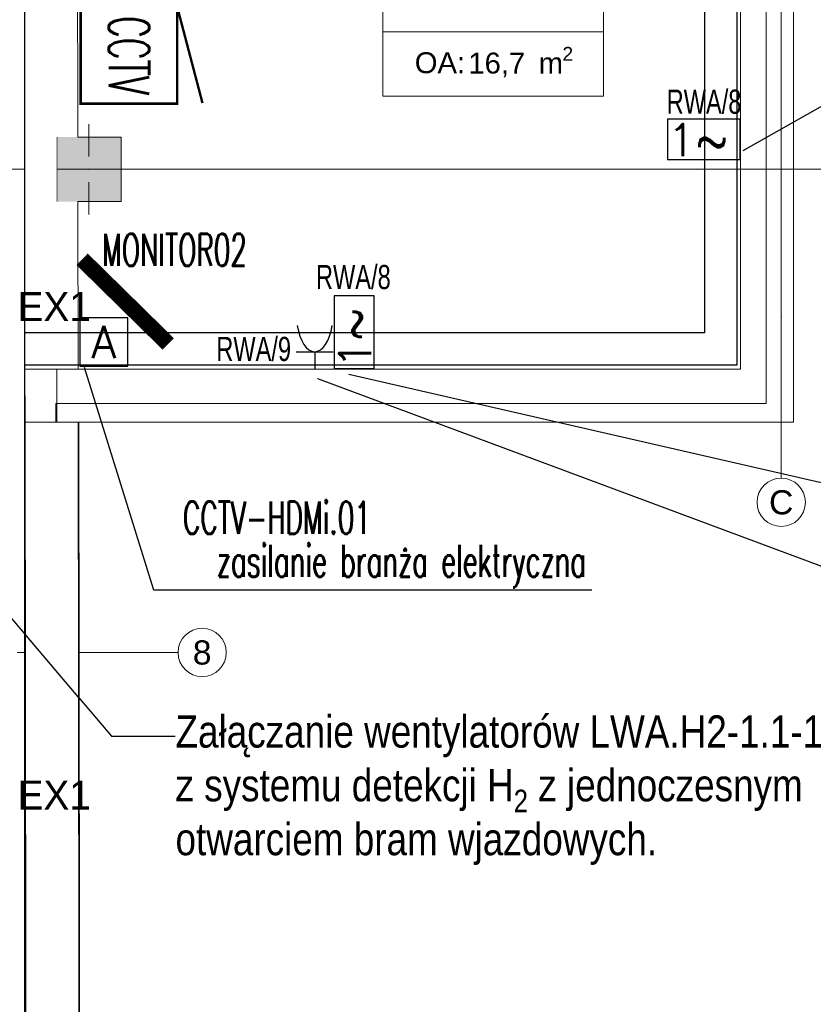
# Model space of a CAD drawing. Header units: millimetres. Extents: x -70539 to 23478, y -51814 to 44720.
# Tile 244 of 256: x -32271 to -27341, y 24596 to 30710. Entities that reach past the tile are written whole.
import ezdxf
from ezdxf import colors
from ezdxf.entities.mleader import LeaderData, LeaderLine
from ezdxf.enums import TextEntityAlignment as Align
from ezdxf.math import Vec2, Vec3

# ---------------------------------------------------------------- set-up
doc = ezdxf.new("R2010")
doc.units = ezdxf.units.MM
doc.set_wipeout_variables(frame=1)
doc.linetypes.add('A.01 RZUT PARTERU$0$Wipeout_Contour', pattern=[100, 0, -100])
for name, color, linetype, lineweight, true_color in [('A.01 RZUT PARTERU$0$153-Z Wodociągi_Nr_pióra__108', 7, 'Continuous', 20, 0x42bda7), ('A.01 RZUT PARTERU$0$410-K Osie główne_Nr_pióra__95', 7, 'Continuous', 20, 0x7c7c7c), ('A.01 RZUT PARTERU$0$420-K Ściany_Nr_pióra__95', 7, 'Continuous', 20, 0x7c7c7c), ('A.01 RZUT PARTERU$0$440-K Słupy_Nr_pióra__95', 7, 'Continuous', 20, 0x7c7c7c), ('A.01 RZUT PARTERU$0$460 - Stropy_Nr_pióra__95', 7, 'Continuous', 13, 0x7c7c7c), ('A.01 RZUT PARTERU$0$Metryczki pomieszczeń Archicada_Nr_pióra__95', 7, 'Continuous', 20, 0x7c7c7c)]:
    doc.layers.add(name, color=color, linetype=linetype, lineweight=lineweight, true_color=true_color)
for name, color, linetype, lineweight in [('A.01 RZUT PARTERU$0$201-A Ppoż_Nr_pióra__31', 1, 'Continuous', 30), ('A.01 RZUT PARTERU$0$410-K Osie główne_Nr_pióra__1', 7, 'Continuous', 20), ('A.01 RZUT PARTERU$0$Metryczki pomieszczeń Archicada_Nr_pióra__46', 7, 'Continuous', 20), ('IS_Wentylacja_Opis', 5, 'Continuous', 13), ('XREF', 8, 'Continuous', 9)]:
    doc.layers.add(name, color=color, linetype=linetype, lineweight=lineweight)
for name, color, linetype in [('A.01 RZUT PARTERU$0$420-K Ściany', 7, 'Continuous'), ('e_adresy', 10, 'Continuous'), ('e_CCTV', 16, 'Continuous'), ('e_CCTV adresy', 16, 'Continuous'), ('e_gniazda', 10, 'Continuous'), ('e_gniazda opisy', 7, 'Continuous'), ('e_IT adresy', 7, 'Continuous')]:
    doc.layers.add(name, color=color, linetype=linetype)
doc.layers.add('DLX_LUMKEY_IDX', color=1, linetype='Continuous', true_color=0xff0000)
doc.styles.add('A.01 RZUT PARTERU$0$STYL_AUTOMATYCZNY_1', font='arial.ttf')
doc.styles.add('A.01 RZUT PARTERU$0$STYL_AUTOMATYCZNY_2', font='arial.ttf')
doc.styles.add('e_legenda', font='romans.shx')
doc.styles.add('e_nazwy_w_blokach', font='romans.shx')
doc.styles.get("Standard").update_dxf_attribs({"font": 'arial.ttf'})
doc.styles.add('TableTextStyle', font='txt')
doc.linetypes.add('A.01 RZUT PARTERU$0$PPOZ REI 60', pattern='A,0,[1,A.01 RZUT PARTERU1.Shx,S=1.984127,R=0,X=0,Y=0],-400,0', length=400)

# ---------------------------------------------------------------- blocks, each defined once
blk = doc.blocks.new('A.01 RZUT PARTERU')
at = {"layer": 'A.01 RZUT PARTERU$0$440-K Słupy_Nr_pióra__95', "linetype": 'Continuous', "lineweight": 5}
for points in [[(642.01, 2413.81), (655.12, 2413.81), (655.07, 2453.81), (642.01, 2453.81)], [(682.01, 2453.81), (655.07, 2453.81), (655.12, 2413.81), (682.01, 2413.81)]]:
    blk.add_hatch(color=8, dxfattribs=at).paths.add_polyline_path(points)
at = {"layer": 'A.01 RZUT PARTERU$0$153-Z Wodociągi_Nr_pióra__108', "color": 8, "linetype": 'Continuous', "lineweight": 5, "extrusion": (0, 0, -1)}
for points in [[(-668.6, 2357.4), (-668.57, 2357.61), (-668.51, 2357.64)], [(-661.23, 2349.95), (-660.8, 2350.57), (-660.8, 2350.54)], [(-787.14, 2331), (-787.12, 2331), (-787.09, 2330.66)], [(-787.14, 2331), (-787.12, 2331), (-787.09, 2330.66)], [(-787.14, 2331.33), (-787.12, 2331), (-787.14, 2331)], [(-787.14, 2331.33), (-787.12, 2331), (-787.14, 2331)], [(-779.21, 2326.37), (-778.99, 2326.23), (-779.04, 2326.18)]]:
    blk.add_solid(points, dxfattribs=at)
at = {"layer": 'A.01 RZUT PARTERU$0$201-A Ppoż_Nr_pióra__31', "color": 8, "linetype": 'A.01 RZUT PARTERU$0$PPOZ REI 60', "lineweight": 5}
for p, q in [((1082.63, 2729.08), (1082.63, 2288.49)), ((1082.63, 2288.49), (641.51, 2288.49)), ((641.51, 2288.49), (641.51, -3.9))]:
    blk.add_line(p, q, dxfattribs=at)
at = {"layer": 'A.01 RZUT PARTERU$0$410-K Osie główne_Nr_pióra__95', "color": 8, "linetype": 'Continuous', "lineweight": 5}
for p, q in [((642.06, 3003), (642.06, 22.12)), ((1092.06, 2678.38), (1092.06, 2342.05)), ((6.13, 2433.81), (1039.92, 2433.81)), ((1039.92, 2433.81), (1139.92, 2433.81)), ((1092.06, 2342.05), (1092.06, 2242.05)), ((617.33, 2133.81), (717.33, 2133.81))]:
    blk.add_line(p, q, dxfattribs=at)
for centre in [(1092.06, 2227.05), (732.33, 2133.81)]:
    blk.add_circle(centre, 15, dxfattribs=at)
for p in [(1039.92, 2433.81), (1039.92, 2433.81), (1092.06, 2342.05), (1092.06, 2342.05)]:
    blk.add_point(p, dxfattribs=at)
at = {"layer": 'A.01 RZUT PARTERU$0$420-K Ściany_Nr_pióra__95', "color": 8, "linetype": 'Continuous', "lineweight": 5}
for p, q in [((1066.75, 2714.77), (1066.75, 2309.77)), ((1099.75, 2276.77), (1099.75, 2714.81)), ((622.25, 2309.77), (622.29, 2276.77)), ((1066.75, 2309.77), (655.25, 2309.77)), ((655.29, 2276.77), (622.29, 2276.77)), ((655.29, 2276.77), (1066.75, 2276.77)), ((1099.75, 2276.77), (1066.75, 2276.77))]:
    blk.add_line(p, q, dxfattribs=at)
at = {"layer": 'A.01 RZUT PARTERU$0$440-K Słupy_Nr_pióra__95', "color": 8, "linetype": 'Continuous', "lineweight": 5}
for p, q in [((662.01, 2441.81), (662.01, 2461.81)), ((654.01, 2433.81), (634.01, 2433.81)), ((670.01, 2433.81), (690.01, 2433.81)), ((662.01, 2425.81), (662.01, 2405.81))]:
    blk.add_line(p, q, dxfattribs=at)
at = {"layer": 'A.01 RZUT PARTERU$0$440-K Słupy_Nr_pióra__95', "color": 8, "linetype": 'Continuous', "lineweight": 5, "flags": 128}
blk.add_lwpolyline([(655.12, 2413.81), (682.01, 2413.81), (682.01, 2453.81), (655.07, 2453.81)], dxfattribs=at)
at = {"layer": 'A.01 RZUT PARTERU$0$440-K Słupy_Nr_pióra__95', "color": 8, "linetype": 'Continuous', "lineweight": 5}
blk.add_point((662.01, 2433.81), dxfattribs=at)
at = {"layer": 'A.01 RZUT PARTERU$0$Metryczki pomieszczeń Archicada_Nr_pióra__95', "color": 8, "linetype": 'Continuous', "lineweight": 5}
for p, q in [((844.59, 2559.27), (844.59, 2479.27)), ((844.59, 2519.27), (844.59, 2559.27)), ((981.57, 2559.27), (981.57, 2519.27)), ((981.57, 2479.27), (981.57, 2559.27)), ((844.59, 2479.27), (844.59, 2519.27)), ((844.59, 2519.27), (981.57, 2519.27)), ((981.57, 2519.27), (844.59, 2519.27)), ((981.57, 2519.27), (981.57, 2479.27)), ((981.57, 2479.27), (844.59, 2479.27)), ((844.59, 2479.27), (981.57, 2479.27))]:
    blk.add_line(p, q, dxfattribs=at)
at = {"layer": 'A.01 RZUT PARTERU$0$410-K Osie główne_Nr_pióra__1', "color": 8, "lineweight": 5, "style": 'A.01 RZUT PARTERU$0$STYL_AUTOMATYCZNY_2'}
for s, p in [('C', (1092.06, 2234.55)), ('8', (732.33, 2141.31))]:
    blk.add_text(s, height=15, dxfattribs=at).set_placement(p, align=Align.TOP_CENTER)
at = {"layer": 'A.01 RZUT PARTERU$0$Metryczki pomieszczeń Archicada_Nr_pióra__46', "color": 8, "lineweight": 5, "style": 'A.01 RZUT PARTERU$0$STYL_AUTOMATYCZNY_1'}
blk.add_text('OA: ', height=13, dxfattribs=at).set_placement((882.56, 2506.51), align=Align.TOP_CENTER)
at = {"layer": 'A.01 RZUT PARTERU$0$Metryczki pomieszczeń Archicada_Nr_pióra__46', "color": 8, "linetype": 'Continuous', "lineweight": 5, "style": 'A.01 RZUT PARTERU$0$STYL_AUTOMATYCZNY_1'}
for s, height, p in [('2', 8.58, (956.14, 2501.23)), ('16,7', 13, (897.69, 2493.3)), (' m', 13, (936.33, 2493.3))]:
    blk.add_text(s, height=height, dxfattribs=at).set_placement(p)
at = {"color": 8, "linetype": 'A.01 RZUT PARTERU$0$Wipeout_Contour', "lineweight": 5, "ltscale": 20165.322229}
blk.add_wipeout([(621.93, 2570.7), (622.25, 2309.77), (655.25, 2309.77), (655.12, 2413.81), (642.01, 2413.81), (642.01, 2453.81), (655.07, 2453.81), (654.93, 2570.74)], dxfattribs=at).dxf.layer = 'A.01 RZUT PARTERU$0$420-K Ściany'
at = {"color": 8, "linetype": 'A.01 RZUT PARTERU$0$Wipeout_Contour', "lineweight": 5, "ltscale": 6017.385693}
blk.add_wipeout([(655.29, 2276.77), (622.29, 2276.77), (625.07, 59.14), (658.07, 59.1)], dxfattribs=at).dxf.layer = 'A.01 RZUT PARTERU$0$420-K Ściany'
at = {"layer": 'A.01 RZUT PARTERU$0$420-K Ściany_Nr_pióra__95', "color": 8, "linetype": 'Continuous', "lineweight": 5}
blk.add_line((655.29, 2276.77), (622.29, 2276.77), dxfattribs=at)
at = {"layer": 'A.01 RZUT PARTERU$0$420-K Ściany_Nr_pióra__95', "color": 8, "linetype": 'Continuous', "lineweight": 5, "flags": 128}
for points in [[(621.93, 2570.7), (622.25, 2309.77)], [(655.07, 2453.81), (654.93, 2570.74)], [(655.25, 2309.77), (655.12, 2413.81)], [(622.25, 2309.77), (655.25, 2309.77)], [(622.29, 2276.77), (625.07, 59.14)], [(658.07, 59.1), (655.29, 2276.77)]]:
    blk.add_lwpolyline(points, dxfattribs=at)
at = {"layer": 'A.01 RZUT PARTERU$0$460 - Stropy_Nr_pióra__95', "color": 8, "linetype": 'Continuous', "lineweight": 5, "flags": 128}
blk.add_lwpolyline([(6.75, 7.87), (658.57, 7.05), (655.73, 2276.77), (1099.75, 2276.77), (1099.75, 2747.25), (655.14, 2747.25), (654.75, 3058.7), (10.58, 3058.7)], close=True, dxfattribs=at)
blk = doc.blocks.new('*U392')
at = {"const_width": 1.5}
blk.add_lwpolyline([(0, 60), (59.61, 75.68)], dxfattribs=at)
blk.add_lwpolyline([(0, 0), (60, 0), (60, 60), (0, 60)], close=True, dxfattribs=at)
at = {"style": 'e_nazwy_w_blokach', "width": 0.6}
blk.add_attdef('ADRES', text='', height=25, dxfattribs=at).set_placement((30, 30), align=Align.MIDDLE)
blk = doc.blocks.new('gniazdo_podloga_edytyowalne')
blk.add_lwpolyline([(-15, -15), (15, -15), (15, 15), (-15, 15)], close=True)
at = {"style": 'e_nazwy_w_blokach'}
blk.add_attdef('TYP', text='', height=20, dxfattribs=at).set_placement((0, 0), align=Align.MIDDLE)
blk = doc.blocks.new('przylacze_1faz')
blk.add_lwpolyline([(0, 25), (0, 0), (45, 0), (45, 25)], close=True)
at = {"linetype": 'ByBlock', "style": 'e_nazwy_w_blokach'}
blk.add_text('1~', height=20, dxfattribs=at).set_placement((0, 2.01))
blk = doc.blocks.new('*U428')
for p, q in [((-10.8, -11.47), (-10.8, 11.47)), ((-10.8, 0), (0, 0))]:
    blk.add_line(p, q)
blk.add_ellipse((-33.75, 0), major_axis=(-22.95, 0), ratio=0.492366, start_param=1.869329, end_param=4.413857)
at = {"layer": 'e_gniazda opisy', "style": 'e_nazwy_w_blokach', "width": 0.7}
blk.add_attdef('TYP', text='', height=25, dxfattribs=at).set_placement((-35.72, -12.5), align=Align.RIGHT)

msp = doc.modelspace()

# ---------------------------------------------------------------- block references
at = {"layer": 'XREF', "xscale": 10, "yscale": 10, "zscale": 10}
msp.add_blockref('A.01 RZUT PARTERU', (-38460.6, 5442.3), dxfattribs=at)

# ---------------------------------------------------------------- next in the draw order: linework, layer by layer
for points in [[(-32240.4, 35380.9), (-32240.4, 6166.7), (-32340.4, 6166.7), (-32340.4, 35380.9), (-32240.4, 35380.9)], [(-32237.8, 32565.1), (-27816.7, 32565.1), (-27816.7, 28564.3), (-32241.6, 28564.3)], [(-32237.8, 32365.1), (-28016.7, 32365.1), (-28016.7, 28764.3), (-32241.6, 28764.3)], [(-28716.2, 27168.2), (-31436.8, 27168.2), (-31868.1, 28550.7)]]:
    msp.add_lwpolyline(points)
at = {"layer": 'e_CCTV', "const_width": 100}
msp.add_lwpolyline([(-31883.1, 29221.8), (-31348.2, 28696.2)], dxfattribs=at)

# ---------------------------------------------------------------- next in the draw order: block references
at = {"layer": 'e_CCTV', "xscale": 10, "yscale": 10, "zscale": 10, "rotation": 270}
msp.add_blockref('*U392', (-31892.1, 30788), dxfattribs=at).add_auto_attribs({'ADRES': 'CCTV'})
at = {"layer": 'e_gniazda', "color": 7, "xscale": 10, "yscale": 10, "zscale": 10}
msp.add_blockref('przylacze_1faz', (-28245.4, 29841.4), dxfattribs=at)
for name, p, rotation in [('przylacze_1faz', (-30068, 28544.1), 90), ('*U428', (-30438.1, 28540.2), 270)]:
    msp.add_blockref(name, p, dxfattribs=dict(at, rotation=rotation))
at = {"layer": 'e_gniazda', "xscale": 10, "yscale": 10, "zscale": 10}
msp.add_blockref('gniazdo_podloga_edytyowalne', (-31748.2, 28708), dxfattribs=at).add_auto_attribs({'TYP': 'A'})

# ---------------------------------------------------------------- next in the draw order: texts
at = {"layer": 'DLX_LUMKEY_IDX', "style": 'TableTextStyle'}
for p in [(-32284.1, 28838.2), (-32284.1, 25804.9)]:
    msp.add_text('EX1', height=180, dxfattribs=at).set_placement(p)
at = {"layer": 'e_adresy', "width": 0.7}
for s, p in [('RWA/8', (-28251.6, 30125.4)), ('RWA/8', (-30430.3, 29036.8)), ('RWA/9', (-31049.5, 28590.3))]:
    msp.add_text(s, height=150, dxfattribs=at).set_placement(p)
at = {"layer": 'e_CCTV adresy', "style": 'e_legenda', "width": 0.6}
msp.add_text('MONITOR02', height=200, dxfattribs=at).set_placement((-31759.3, 29180.2))
at = {"layer": 'e_IT adresy', "style": 'e_legenda', "width": 0.6}
for s, p in [('CCTV-HDMi.01', (-30089.1, 27517)), ('zasilanie branża elektryczna', (-28752.4, 27249.6))]:
    msp.add_text(s, height=200, dxfattribs=at).set_placement(p, align=Align.RIGHT)

# ---------------------------------------------------------------- next in the draw order: leaders
at = {"lineweight": 0}
ml = msp.add_multileader_mtext('Standard', dxfattribs=at)
ml.set_content('Wypust kablowy 3G2.5 230VAC/1.5kW. Wysokość 1000mm nad posadzką. Zostawić zapas ok. 3mb')
ml.set_leader_properties()
ml.build(insert=Vec2(0, 0))
ml.multileader.update_dxf_attribs({"text_right_attachment_type": 6, "dogleg_length": 7.2, "arrow_head_size": 3.6})
ctx = ml.context
ctx.base_point, ctx.char_height, ctx.arrow_head_size, ctx.landing_gap_size, ctx.plane_origin = Vec3(-26388.7, 30676.6), 160, 3.6, 1.8, Vec3(-27742.6, 31854.3)
ctx.right_attachment = 6
notes = []
notes.append((ctx, [(0, (1, 1, 0), (-26395.9, 30676.6), (1, 0), 7.2, [(0, [(-27779.6, 29896.2)], 0, [])])]))
ctx.mtext.insert, ctx.mtext.width, ctx.mtext.flow_direction = Vec3(-26386.9, 30780.1), 5180.033, 5
ml = msp.add_multileader_mtext('Standard', dxfattribs=at)
ml.set_content('Wypust kablowy 3G2.5 230VAC/1.5kW. Wysokość 1000mm nad posadzką. Zostawić zapas ok. 3mb')
ml.set_leader_properties()
ml.build(insert=Vec2(0, 0))
ml.multileader.update_dxf_attribs({"text_right_attachment_type": 6, "dogleg_length": 7.2, "arrow_head_size": 3.6})
ctx = ml.context
ctx.base_point, ctx.char_height, ctx.arrow_head_size, ctx.landing_gap_size, ctx.plane_origin = Vec3(-26268.7, 27601.7), 160, 3.6, 1.8, Vec3(-27642.9, 24794.3)
ctx.right_attachment = 6
notes.append((ctx, [(0, (1, 1, 0), (-26275.9, 27601.7), (1, 0), 7.2, [(0, [(-30230.4, 28509)], 0, [])])]))
ctx.mtext.insert, ctx.mtext.width, ctx.mtext.flow_direction = Vec3(-26266.9, 27705.1), 5180.033, 5
ml = msp.add_multileader_mtext('Standard', dxfattribs=at)
ml.set_content('Gniazdo 2P 230VAC/0.3kW. Zasilanie pompy napowietracza. Wys. montażu ok.1500mm nad posadzką.')
ml.set_leader_properties()
ml.build(insert=Vec2(0, 0))
ml.multileader.update_dxf_attribs({"text_right_attachment_type": 6, "dogleg_length": 7.2, "arrow_head_size": 3.6})
ctx = ml.context
ctx.base_point, ctx.char_height, ctx.arrow_head_size, ctx.landing_gap_size, ctx.plane_origin = Vec3(-26259.2, 26934.9), 160, 3.6, 1.8, Vec3(-27667.1, 23494.5)
ctx.right_attachment = 6
notes.append((ctx, [(0, (1, 1, 0), (-26266.4, 26934.9), (1, 0), 7.2, [(0, [(-30425.2, 28482.2)], 0, [])])]))
ctx.mtext.insert, ctx.mtext.width, ctx.mtext.flow_direction = Vec3(-26257.4, 27038.3), 4638.867, 5
at = {"layer": 'IS_Wentylacja_Opis'}
ml = msp.add_multileader_mtext('Standard', dxfattribs=at)
ml.set_content('{\\A1;\\fArial Narrow|b0|i0|c161|p0;Załączanie wentylatorów LWA.H2-1.1-1.2 \\Pz systemu detekcji H{\\H0.7x;\\S^ 2;} z jednoczesnym otwarciem bram wjazdowych.\\fArial|b0|i0|c238|p0; }', color=256)
ml.set_leader_properties()
ml.build(insert=Vec2(0, 0))
ml.multileader.update_dxf_attribs({"dogleg_length": 150, "arrow_head_size": 150})
ctx = ml.context
ctx.base_point, ctx.char_height, ctx.arrow_head_size, ctx.plane_origin = Vec3(-31304.9, 26259.8, -2), 200, 150, Vec3(-67807119.1, -56901667.4, -2)
notes.append((ctx, [(0, (1, 1, 0), (-31701.4, 26259.8, -2), (1, 0), 396.5, [(0, [(-32464.6, 27158.6, -2)], 0, [])])]))
ctx.mtext.insert, ctx.mtext.width = Vec3(-31302.9, 26389.7, -2), 4881.725
for ctx, leaders in notes:
    for number, flags, end, landing, length, lines in leaders:
        leader = LeaderData()
        leader.index, (leader.has_last_leader_line, leader.has_dogleg_vector, leader.attachment_direction) = number, flags
        leader.last_leader_point, leader.dogleg_vector, leader.dogleg_length = Vec3(end), Vec3(landing), length
        for number, points, colour, breaks in lines:
            line = LeaderLine()
            line.index, line.vertices, line.color, line.breaks = number, Vec3.list(points), colors.encode_raw_color(colour), breaks
            leader.lines.append(line)
        ctx.leaders.append(leader)

doc.saveas('drawing.dxf')
